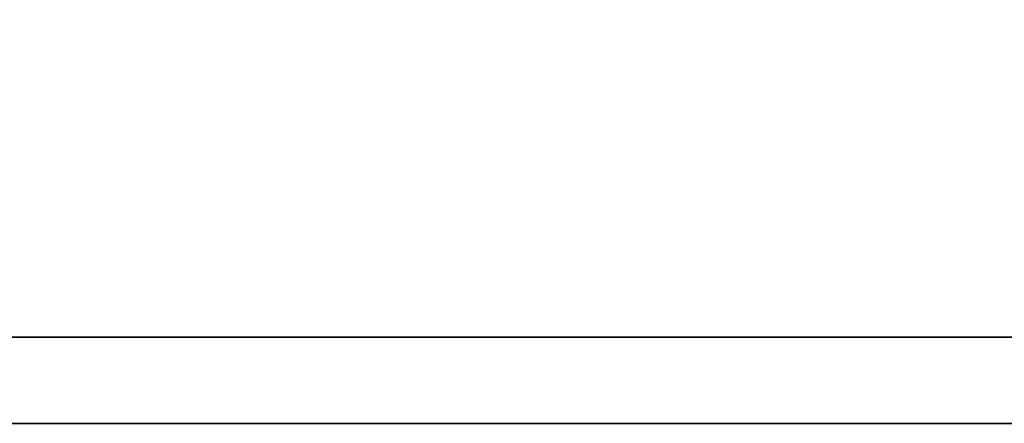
# Model space of a CAD drawing. Header units: millimetres. Extents: x 188 to 446, y 227 to 327.
# Tile 40 of 57: x 379.62 to 380.927, y 261.082 to 261.618. Entities that reach past the tile are written whole.
import ezdxf

# ---------------------------------------------------------------- set-up
doc = ezdxf.new("R2010")
doc.units = ezdxf.units.MM
doc.layers.add('DIM', color=4, linetype='Continuous')
doc.layers.add('layer 1', color=7, linetype='Continuous')

# ---------------------------------------------------------------- blocks, each defined once
blk = doc.blocks.new('TBI MOTION logo(完整正式版)')
at = {"layer": 'layer 1', "color": 22, "lineweight": 35}
blk.add_open_spline([(75.90875, -9.47875), (75.90875, -9.47875), (75.90875, -12.28625), (75.90875, -12.28625), (75.90875, -12.28625), (75.90875, -12.28625), (75.90875, -12.47875), (75.90875, -12.47875), (75.90875, -12.47875), (75.90875, -12.47875), (75.71625, -12.47875), (75.71625, -12.47875), (75.71625, -12.47875), (75.71625, -12.47875), (-88.32875, -12.47875), (-88.32875, -12.47875), (-88.32875, -12.47875), (-88.32875, -12.47875), (-88.32875, -13.29375), (-88.32875, -13.29375), (-88.32875, -13.29375), (-88.32875, -13.29375), (82.89125, -13.29375), (82.89125, -13.29375), (82.89125, -13.29375), (82.89125, -13.29375), (75.90875, -9.47875), (75.90875, -9.47875)], degree=3, knots=[0, 0, 0, 0, 0.1428571, 0.1428571, 0.1428571, 0.1428572, 0.2857143, 0.2857143, 0.2857143, 0.2857143, 0.4285714, 0.4285714, 0.4285714, 0.4285714, 0.5714286, 0.5714286, 0.5714286, 0.5714286, 0.7142857, 0.7142857, 0.7142857, 0.7142857, 0.8571429, 0.8571429, 0.8571429, 0.8571429, 1, 1, 1, 1], dxfattribs=at)

msp = doc.modelspace()

# ---------------------------------------------------------------- block references
at = {"layer": 'DIM', "color": 7, "xscale": 0.1404528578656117, "yscale": 0.1404528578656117, "zscale": 0.1404528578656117}
msp.add_blockref('TBI MOTION logo(完整正式版)', (377.4703, 262.9491), dxfattribs=at)

doc.saveas('drawing.dxf')
